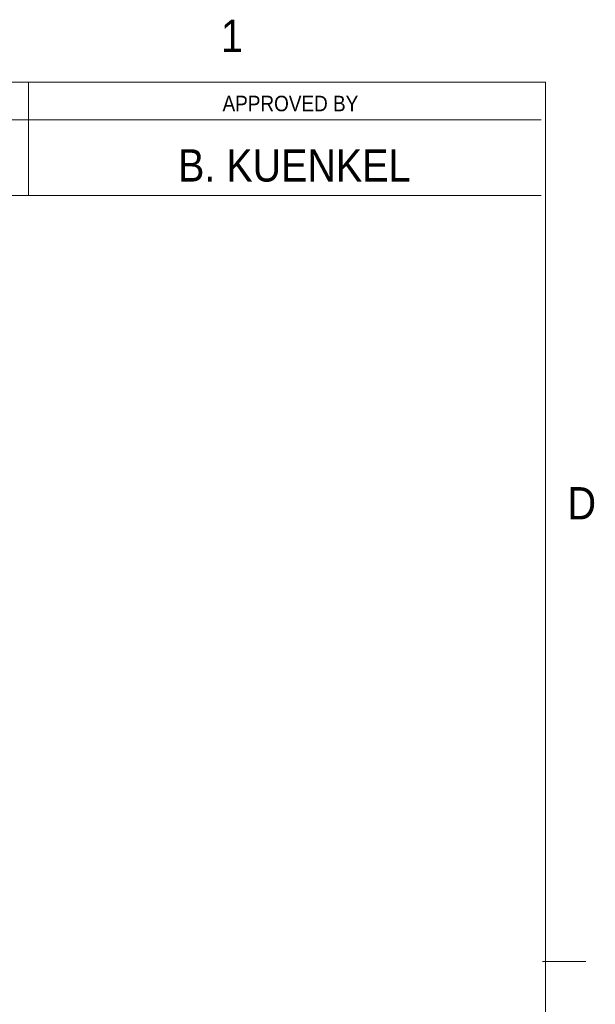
# Model space of a CAD drawing. Header units: inches. Extents: x 0.5 to 16.5, y 0.2 to 10.8.
# Tile 11 of 11: x 14.8 to 16.5, y 7.9 to 10.8. Entities that reach past the tile are written whole.
import ezdxf

# ---------------------------------------------------------------- set-up
doc = ezdxf.new("R2010")
doc.units = ezdxf.units.IN
doc.header["$MEASUREMENT"] = 0
doc.linetypes.add('SLD-Solid', pattern=[0])
doc.styles.add('SLDTEXTSTYLE2', font='GOTHIC.TTF', dxfattribs={"width": 0.913})

msp = doc.modelspace()

# ---------------------------------------------------------------- linework, layer by layer
at = {"color": 7, "linetype": 'SLD-Solid', "lineweight": 18}
for p, q in [((0.625, 10.6), (16.375, 10.6)), ((14.875, 10.6), (14.875, 10.2719)), ((16.375, 0.4), (16.375, 10.6)), ((9.375, 10.4906), (16.362, 10.4906)), ((9.375, 10.2719), (16.362, 10.2719)), ((16.3665, 8.05), (16.4915, 8.05))]:
    msp.add_line(p, q, dxfattribs=at)

# ---------------------------------------------------------------- texts
at = {"color": 7, "linetype": 'Continuous', "lineweight": 0, "style": 'SLDTEXTSTYLE2'}
for s, insert, char_height, attachment_point in [('1', (15.4336, 10.7814), 0.0938, 1), ('APPROVED BY', (15.6349, 10.5608), 0.045, 2), ('B. KUENKEL', (15.6461, 10.4056), 0.09375, 2), ('D', (16.4389, 9.426), 0.0938, 1)]:
    msp.add_mtext(s, dxfattribs=dict(at, insert=insert, char_height=char_height, attachment_point=attachment_point))

doc.saveas('drawing.dxf')
